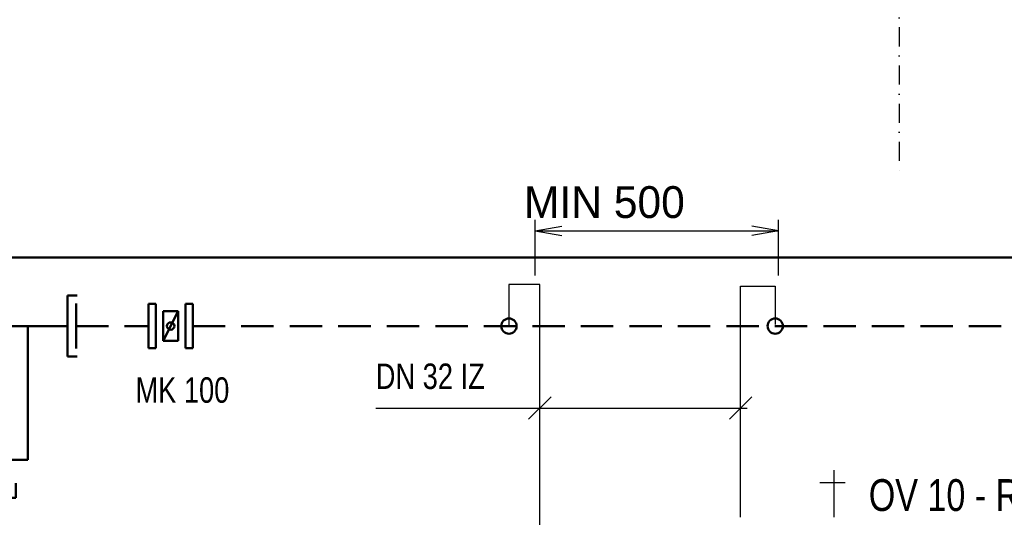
# Model space of a CAD drawing. Header units: millimetres. Extents: x -41968 to 54113, y -9946 to 101810.
# Tile 110 of 174: x -1338 to 2529, y 28094 to 30050. Entities that reach past the tile are written whole.
import ezdxf

# ---------------------------------------------------------------- set-up
doc = ezdxf.new("R2010")
doc.units = ezdxf.units.MM
doc.linetypes.add('DASHDOT', pattern=[1, 0.5, -0.25, 0, -0.25])
doc.linetypes.add('DASHED', pattern=[19.05, 12.7, -6.35])
for name, color, linetype in [('105', 7, 'Continuous'), ('120', 34, 'Continuous'), ('40', 40, 'Continuous'), ('42', 251, 'Continuous'), ('UT-armatury-popis', 7, 'Continuous'), ('UT-komin', 2, 'Continuous'), ('UT-potrubi_zpetne-popis', 7, 'Continuous')]:
    doc.layers.add(name, color=color, linetype=linetype)
for name, color, linetype, lineweight in [('UT-armatury', 2, 'Continuous', 50), ('UT-potrubi_privodni', 3, 'Continuous', 50), ('UT-potrubi_zpetne', 3, 'DASHED', 50), ('UT-texty_stredni', 7, 'Continuous', 25)]:
    doc.layers.add(name, color=color, linetype=linetype, lineweight=lineweight)
doc.styles.get("Standard").update_dxf_attribs({"font": 'ic-simplex.shx', "width": 0.8})
doc.linetypes.add('CIKCAK', pattern='A,0.00254,-5.08,[131,ltypeshp.shx,S=5.08,R=0,X=-5.08,Y=0],-10.16,[131,ltypeshp.shx,S=5.08,R=180,X=5.08,Y=0],-5.08', length=20.32254)

# ---------------------------------------------------------------- blocks, each defined once
blk = doc.blocks.new('*U36615')
at = {"color": 0, "linetype": 'Continuous', "ltscale": 10}
for p, q in [((-131.4, 60), (-150.4, 60)), ((-131.4, -60), (-131.4, 60)), ((131.4, -60), (131.4, 60)), ((131.4, 60), (150.4, 60)), ((-148.3, -44), (-148.3, 44)), ((148.3, -44), (148.3, 44)), ((-131.4, 0), (131.4, 0)), ((-53.5, -262.8), (-53.5, 0)), ((53.5, -262.8), (53.5, 0)), ((-131.4, -60), (-150.4, -60)), ((131.4, -60), (150.4, -60)), ((-53.5, -262.8), (53.5, -262.8)), ((0, -262.8), (0, -325.2)), ((-29.7, -309), (-29.7, -337.5)), ((29.7, -309), (29.7, -337.5)), ((29.7, -337.5), (-29.7, -337.5))]:
    blk.add_line(p, q, dxfattribs=at)

msp = doc.modelspace()

# ---------------------------------------------------------------- linework, layer by layer
at = {"layer": '105', "color": 5, "linetype": 'Continuous', "ltscale": 300}
for p, q in [((686.674, 29044.086), (686.674, 29263.123)), ((686.674, 29220.623), (791.31, 29239.073)), ((1641.782, 29220.623), (1537.146, 29239.073)), ((1641.782, 29044.086), (1641.782, 29263.123)), ((686.674, 29220.623), (791.31, 29202.173)), ((686.674, 29220.623), (1641.782, 29220.623)), ((1641.782, 29220.623), (1537.146, 29202.173))]:
    msp.add_line(p, q, dxfattribs=at)
at = {"layer": '120', "color": 7, "ltscale": 300}
for p, q in [((1860.738, 28094.929), (1860.738, 28279.938)), ((1903.432, 28230.128), (1803.812, 28230.128))]:
    msp.add_line(p, q, dxfattribs=at)
at = {"layer": '40', "color": 3, "linetype": 'Continuous', "ltscale": 300}
for p, q in [((583.809, 29008.753), (583.809, 28845.902)), ((705.137, 29008.753), (583.809, 29008.753)), ((1493.546, 29002.239), (1629.31, 29002.239)), ((1629.31, 29002.239), (1629.31, 28852.416))]:
    msp.add_line(p, q, dxfattribs=at)
at = {"layer": '42', "color": 3, "linetype": 'Continuous', "ltscale": 300}
for p, q in [((705.137, 27801.463), (705.137, 29008.753)), ((1493.546, 28094.071), (1493.546, 29002.239))]:
    msp.add_line(p, q, dxfattribs=at)
at = {"layer": 'UT-armatury', "linetype": 'Continuous', "transparency": 33554687}
for p, q in [((-831.478, 28932.724), (-802.537, 28932.724)), ((-831.478, 28759.08), (-831.478, 28932.724)), ((-802.537, 28932.724), (-802.537, 28759.08)), ((-686.774, 28932.724), (-657.833, 28932.724)), ((-686.774, 28759.08), (-686.774, 28932.724)), ((-657.833, 28932.724), (-657.833, 28759.08)), ((-715.715, 28903.784), (-773.596, 28788.021)), ((-773.596, 28903.784), (-773.596, 28788.021)), ((-715.715, 28903.784), (-773.596, 28903.784)), ((-715.715, 28903.784), (-715.715, 28788.021)), ((-773.596, 28788.021), (-715.715, 28788.021)), ((-802.537, 28759.08), (-831.478, 28759.08)), ((-657.833, 28759.08), (-686.774, 28759.08))]:
    msp.add_line(p, q, dxfattribs=at)
at = {"layer": 'UT-armatury', "linetype": 'Continuous', "ltscale": 20, "transparency": 33554687}
msp.add_circle((-744.656, 28845.902), 14.47, dxfattribs=at)
at = {"layer": 'UT-komin', "linetype": 'DASHDOT', "ltscale": 150}
msp.add_line((2116.014, 30320.15), (2116.014, 29449.862), dxfattribs=at)
at = {"layer": 'UT-potrubi_privodni', "ltscale": 10}
msp.add_lwpolyline([(-13606.661, 39347.088), (-14104.581, 39347.088), (-14104.581, 34106.564), (5540.943, 34106.564), (5540.943, 29115.842), (-4959.926, 29115.842), (-4959.926, 27251.19)], dxfattribs=at)
for centre in [(583.809, 28845.902), (1629.31, 28845.902)]:
    msp.add_circle(centre, 30, dxfattribs=at)
at = {"layer": 'UT-potrubi_zpetne', "ltscale": 10}
for points in [[(-657.833, 28845.902), (5810.882, 28845.902), (5810.882, 34376.504), (-13836.729, 34376.504), (-13836.729, 36144.666), (-13573.675, 36144.666)], [(-1115.841, 28845.902), (-831.478, 28845.902)]]:
    msp.add_lwpolyline(points, dxfattribs=at)
at = {"layer": 'UT-potrubi_zpetne-popis', "color": 2, "ltscale": 10}
for p, q in [((749.331, 28567.751), (660.943, 28479.363)), ((1537.74, 28567.751), (1449.352, 28479.363)), ((60.584, 28523.557), (1518.546, 28523.557))]:
    msp.add_line(p, q, dxfattribs=at)

# ---------------------------------------------------------------- block references
at = {"layer": 'UT-armatury', "ltscale": 10, "xscale": 2, "yscale": 2, "zscale": 2}
msp.add_blockref('*U36615', (-1412.441, 28845.902), dxfattribs=at)

# ---------------------------------------------------------------- texts
at = {"layer": '120', "color": 7, "ltscale": 300}
msp.add_text('MIN 500', height=125, dxfattribs=at).set_placement((642.581, 29270.603))
at = {"layer": 'UT-armatury-popis', "ltscale": 10, "insert": (-698.652, 28593.561), "char_height": 100, "width": 608.01876, "attachment_point": 5}
msp.add_mtext('MK 100', dxfattribs=at)
at = {"layer": 'UT-potrubi_zpetne-popis', "color": 7, "ltscale": 10, "width": 0.8}
msp.add_text('DN 32 IZ', height=100, dxfattribs=at).set_placement((60.584, 28598.557))
at = {"layer": 'UT-texty_stredni', "linetype": 'CIKCAK', "ltscale": 10, "width": 0.8}
msp.add_text('OV 10 - RUČNÍ', height=125, dxfattribs=at).set_placement((1996.696, 28119.087))

doc.saveas('drawing.dxf')
